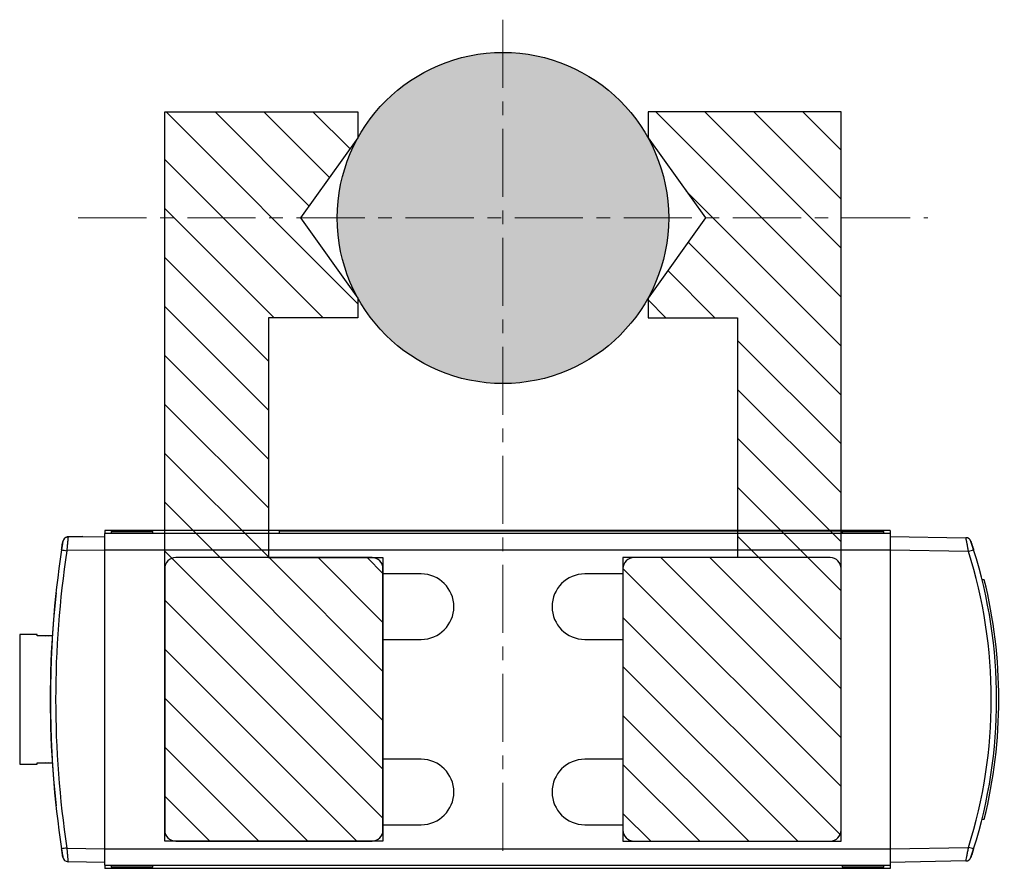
# Model space of a CAD drawing. Header units: inches. Extents: x 0 to 5655, y -2263 to 1330.
# Tile 41 of 231: x 2746 to 2836, y 524 to 602. Entities that reach past the tile are written whole.
import ezdxf

# ---------------------------------------------------------------- set-up
doc = ezdxf.new("R2010")
doc.units = ezdxf.units.IN
doc.header["$MEASUREMENT"] = 0
doc.linetypes.add('CENTER', pattern=[2, 1.25, -0.25, 0.25, -0.25])
doc.layers.add('AM_7', color=4, linetype='CENTER', lineweight=15)
doc.layers.add('AM_8', color=1, linetype='Continuous', lineweight=15)
pattern_1 = [(315, (2966.5264, 1971.131), (2.245064, 2.245064), [])]

# ---------------------------------------------------------------- blocks, each defined once
blk = doc.blocks.new('CHS2B-S20_上')
at = {"color": 7, "linetype": 'Continuous', "lineweight": 25}
for p, q in [((2707.15, 3009.15), (2851.15, 3009.15)), ((2707.15, 3008.55), (2707.15, 3009.15)), ((2851.15, 3008.55), (2851.15, 3009.15)), ((2693.29, 3007.8), (2707.15, 3008.05)), ((2851.15, 3008.55), (2707.15, 3008.55)), ((2707.15, 3005.55), (2707.15, 3008.55)), ((2708.35, 3008.95), (2708.35, 3008.55)), ((2708.35, 3008.95), (2715.95, 3008.95)), ((2715.95, 3008.55), (2715.95, 3008.95)), ((2842.35, 3008.95), (2842.35, 3008.55)), ((2842.35, 3008.95), (2849.95, 3008.95)), ((2849.95, 3008.55), (2849.95, 3008.95)), ((2851.15, 3008.55), (2851.15, 3005.55)), ((2851.15, 3008.05), (2857.87, 3007.93)), ((2707.15, 3005.55), (2692.8, 3005.3)), ((2707.15, 2950.75), (2707.15, 3005.55)), ((2851.15, 3005.55), (2707.15, 3005.55)), ((2851.15, 3005.55), (2851.15, 2950.75)), ((2858.11, 3005.42), (2851.15, 3005.55)), ((2858.84, 3006.88), (2858.81, 3007.06)), ((2754.15, 3004.15), (2718.15, 3004.15)), ((2838.15, 3004.15), (2802.15, 3004.15)), ((2716.15, 3002.15), (2716.15, 2954.15)), ((2756.15, 2954.15), (2756.15, 3002.15)), ((2800.15, 3002.15), (2800.15, 2954.15)), ((2840.15, 2954.15), (2840.15, 3002.15)), ((2689.9, 3000.08), (2689.9, 3000.08)), ((2690.32, 3000.11), (2689.91, 3000.1)), ((2763.15, 3001.15), (2756.15, 3001.15)), ((2800.15, 3001.15), (2793.15, 3001.15)), ((2689.51, 2996.52), (2689.51, 2996.52)), ((2860.12, 2997.49), (2860.12, 2997.49)), ((2863.55, 2989.82), (2860.77, 2989.82)), ((2866.75, 2990.05), (2863.55, 2990.05)), ((2863.55, 2990.05), (2863.55, 2989.82)), ((2866.75, 2966.25), (2866.75, 2990.05)), ((2756.15, 2989.15), (2763.15, 2989.15)), ((2793.15, 2989.15), (2800.15, 2989.15)), ((2687.25, 2979.07), (2687.25, 2979.07)), ((2688.05, 2966.02), (2688.05, 2966.02)), ((2763.15, 2967.15), (2756.15, 2967.15)), ((2800.15, 2967.15), (2793.15, 2967.15)), ((2860.77, 2966.47), (2863.55, 2966.47)), ((2863.55, 2966.47), (2863.55, 2966.25)), ((2863.55, 2966.25), (2866.75, 2966.25)), ((2690.32, 2956.19), (2689.91, 2956.19)), ((2756.15, 2955.15), (2763.15, 2955.15)), ((2793.15, 2955.15), (2800.15, 2955.15)), ((2718.15, 2952.15), (2754.15, 2952.15)), ((2802.15, 2952.15), (2838.15, 2952.15)), ((2691.97, 2950.36), (2691.97, 2950.36)), ((2692.8, 2951), (2707.15, 2950.75)), ((2707.15, 2950.75), (2851.15, 2950.75)), ((2707.15, 2947.75), (2707.15, 2950.75)), ((2851.15, 2950.75), (2858.11, 2950.87)), ((2851.15, 2950.75), (2851.15, 2947.75)), ((2707.15, 2948.25), (2693.29, 2948.49)), ((2707.15, 2947.75), (2851.15, 2947.75)), ((2707.15, 2947.15), (2707.15, 2947.75)), ((2708.35, 2947.75), (2708.35, 2947.35)), ((2715.95, 2947.35), (2715.95, 2947.75)), ((2819.15, 2947.25), (2819.15, 2947.75)), ((2842.35, 2947.75), (2842.35, 2947.35)), ((2849.95, 2947.35), (2849.95, 2947.75)), ((2857.87, 2948.36), (2851.15, 2948.25)), ((2851.15, 2947.15), (2851.15, 2947.75)), ((2855.15, 2948.29), (2857.84, 2948.33)), ((2855.15, 2948.32), (2855.15, 2948.29)), ((2707.15, 2947.15), (2851.15, 2947.15)), ((2708.55, 2947.35), (2708.35, 2947.35)), ((2715.95, 2947.35), (2708.55, 2947.35)), ((2709.15, 2947.25), (2709.15, 2947.35)), ((2819.15, 2947.25), (2709.15, 2947.25)), ((2710.28, 2947.25), (2710.28, 2947.23)), ((2721.68, 2947.23), (2710.28, 2947.23)), ((2721.68, 2947.25), (2721.68, 2947.23)), ((2722.03, 2947.25), (2722.03, 2947.22)), ((2722.08, 2947.23), (2722.08, 2947.25)), ((2722.08, 2947.23), (2722.98, 2947.23)), ((2722.98, 2947.23), (2722.98, 2947.25)), ((2723.03, 2947.23), (2723.03, 2947.25)), ((2723.04, 2947.23), (2723.04, 2947.25)), ((2723.08, 2947.23), (2723.08, 2947.25)), ((2723.7, 2947.23), (2723.7, 2947.25)), ((2724.28, 2947.23), (2724.28, 2947.25)), ((2724.3, 2947.23), (2724.3, 2947.25)), ((2724.44, 2947.23), (2724.44, 2947.25)), ((2724.59, 2947.23), (2724.59, 2947.25)), ((2724.64, 2947.23), (2724.64, 2947.25)), ((2725.38, 2947.23), (2725.38, 2947.25)), ((2725.73, 2947.23), (2725.73, 2947.25)), ((2725.76, 2947.25), (2725.76, 2947.22)), ((2725.81, 2947.23), (2725.81, 2947.25)), ((2725.81, 2947.23), (2726.71, 2947.23)), ((2726.71, 2947.23), (2726.71, 2947.25)), ((2726.76, 2947.23), (2726.76, 2947.25)), ((2726.77, 2947.23), (2726.77, 2947.25)), ((2726.81, 2947.23), (2726.81, 2947.25)), ((2727.43, 2947.23), (2727.43, 2947.25)), ((2727.98, 2947.23), (2727.98, 2947.25)), ((2728.03, 2947.23), (2728.03, 2947.25)), ((2728.03, 2947.23), (2728.98, 2947.23)), ((2728.98, 2947.23), (2728.98, 2947.25)), ((2729.06, 2947.23), (2729.06, 2947.25)), ((2729.96, 2947.23), (2729.96, 2947.25)), ((2730.22, 2947.23), (2730.22, 2947.25)), ((2730.48, 2947.23), (2730.48, 2947.25)), ((2730.94, 2947.23), (2730.94, 2947.25)), ((2731.01, 2947.23), (2731.01, 2947.25)), ((2731.01, 2947.23), (2732.2, 2947.23)), ((2731.15, 2947.23), (2731.15, 2947.22)), ((2732.2, 2947.23), (2732.2, 2947.25)), ((2732.34, 2947.23), (2732.34, 2947.25)), ((2732.35, 2947.23), (2732.35, 2947.25)), ((2732.6, 2947.23), (2732.6, 2947.25)), ((2732.67, 2947.23), (2732.67, 2947.25)), ((2732.67, 2947.23), (2733.26, 2947.23)), ((2733.26, 2947.23), (2733.26, 2947.25)), ((2733.5, 2947.23), (2733.5, 2947.25)), ((2733.74, 2947.23), (2733.74, 2947.25)), ((2733.74, 2947.23), (2734.34, 2947.23)), ((2734.34, 2947.23), (2734.34, 2947.25)), ((2734.41, 2947.23), (2734.41, 2947.25)), ((2734.47, 2947.25), (2734.47, 2947.22)), ((2734.7, 2947.23), (2734.7, 2947.25)), ((2734.98, 2947.23), (2734.98, 2947.25)), ((2734.98, 2947.23), (2735.14, 2947.23)), ((2735.14, 2947.23), (2735.14, 2947.25)), ((2735.14, 2947.23), (2736.03, 2947.23)), ((2736.03, 2947.23), (2736.03, 2947.25)), ((2736.03, 2947.23), (2736.18, 2947.23)), ((2736.18, 2947.23), (2736.18, 2947.25)), ((2736.44, 2947.23), (2736.44, 2947.25)), ((2736.65, 2947.22), (2736.65, 2947.25)), ((2736.79, 2947.23), (2736.79, 2947.25)), ((2736.82, 2947.23), (2736.82, 2947.25)), ((2738.08, 2947.23), (2738.08, 2947.25)), ((2738.08, 2947.23), (2738.65, 2947.23)), ((2738.65, 2947.23), (2738.65, 2947.25)), ((2738.79, 2947.23), (2738.79, 2947.25)), ((2739.13, 2947.23), (2739.13, 2947.25)), ((2739.36, 2947.25), (2739.36, 2947.22)), ((2739.36, 2947.23), (2739.36, 2947.25)), ((2739.41, 2947.23), (2739.41, 2947.25)), ((2739.41, 2947.23), (2740.08, 2947.23)), ((2740.08, 2947.23), (2740.08, 2947.25)), ((2740.14, 2947.23), (2740.14, 2947.25)), ((2740.43, 2947.25), (2740.43, 2947.22)), ((2740.43, 2947.23), (2740.43, 2947.25)), ((2740.48, 2947.23), (2740.48, 2947.25)), ((2740.48, 2947.23), (2740.67, 2947.23)), ((2740.74, 2947.23), (2740.74, 2947.25)), ((2741.48, 2947.23), (2741.48, 2947.25)), ((2741.56, 2947.23), (2741.56, 2947.23)), ((2741.83, 2947.23), (2741.83, 2947.25)), ((2741.88, 2947.23), (2741.88, 2947.25)), ((2742.13, 2947.23), (2742.13, 2947.25)), ((2742.87, 2947.23), (2742.87, 2947.25)), ((2743.23, 2947.23), (2743.23, 2947.25)), ((2743.28, 2947.23), (2743.28, 2947.25)), ((2743.46, 2947.23), (2743.46, 2947.25)), ((2743.53, 2947.23), (2743.53, 2947.25)), ((2744.27, 2947.23), (2744.27, 2947.25)), ((2744.62, 2947.23), (2744.62, 2947.25)), ((2744.67, 2947.23), (2744.67, 2947.25)), ((2744.74, 2947.23), (2744.83, 2947.23)), ((2744.83, 2947.23), (2744.83, 2947.25)), ((2744.89, 2947.23), (2744.89, 2947.25)), ((2744.92, 2947.23), (2744.92, 2947.25)), ((2745.66, 2947.23), (2745.66, 2947.25)), ((2746.01, 2947.23), (2746.01, 2947.25)), ((2746.06, 2947.23), (2746.06, 2947.25)), ((2746.25, 2947.23), (2746.25, 2947.25)), ((2746.3, 2947.23), (2746.3, 2947.25)), ((2746.3, 2947.23), (2746.86, 2947.23)), ((2746.86, 2947.23), (2746.86, 2947.25)), ((2746.91, 2947.23), (2746.91, 2947.25)), ((2747.12, 2947.23), (2747.12, 2947.25)), ((2747.71, 2947.23), (2747.71, 2947.25)), ((2748.28, 2947.23), (2748.28, 2947.25)), ((2748.42, 2947.25), (2748.42, 2947.22)), ((2748.42, 2947.23), (2748.42, 2947.25)), ((2748.47, 2947.23), (2748.47, 2947.25)), ((2748.51, 2947.23), (2748.51, 2947.25)), ((2749.11, 2947.23), (2749.11, 2947.25)), ((2749.68, 2947.23), (2749.68, 2947.25)), ((2749.9, 2947.23), (2749.9, 2947.25)), ((2750.5, 2947.23), (2750.5, 2947.25)), ((2751.07, 2947.23), (2751.07, 2947.25)), ((2751.08, 2947.23), (2751.08, 2947.25)), ((2751.81, 2947.23), (2751.81, 2947.25)), ((2751.93, 2947.23), (2751.93, 2947.25)), ((2752.68, 2947.23), (2752.68, 2947.25)), ((2753.03, 2947.23), (2753.03, 2947.25)), ((2753.06, 2947.23), (2753.25, 2947.23)), ((2753.08, 2947.23), (2753.08, 2947.25)), ((2753.33, 2947.23), (2753.33, 2947.25)), ((2754.07, 2947.23), (2754.07, 2947.25)), ((2754.42, 2947.23), (2754.42, 2947.25)), ((2754.47, 2947.23), (2754.47, 2947.25)), ((2754.72, 2947.23), (2754.72, 2947.25)), ((2755.46, 2947.23), (2755.46, 2947.25)), ((2755.81, 2947.23), (2755.81, 2947.25)), ((2755.86, 2947.23), (2755.86, 2947.25)), ((2756.02, 2947.23), (2756.02, 2947.25)), ((2756.07, 2947.23), (2756.07, 2947.25)), ((2756.12, 2947.23), (2756.12, 2947.25)), ((2756.86, 2947.23), (2756.86, 2947.25)), ((2757.21, 2947.23), (2757.21, 2947.25)), ((2757.26, 2947.23), (2757.26, 2947.25)), ((2757.33, 2947.23), (2757.44, 2947.23)), ((2757.45, 2947.23), (2757.45, 2947.25)), ((2757.49, 2947.23), (2757.49, 2947.25)), ((2757.49, 2947.23), (2758.05, 2947.23)), ((2757.7, 2947.23), (2757.7, 2947.22)), ((2758.05, 2947.23), (2758.05, 2947.25)), ((2758.1, 2947.23), (2758.1, 2947.25)), ((2758.11, 2947.23), (2758.42, 2947.23)), ((2758.31, 2947.23), (2758.31, 2947.25)), ((2758.91, 2947.23), (2758.91, 2947.25)), ((2759.48, 2947.23), (2759.48, 2947.25)), ((2759.7, 2947.23), (2759.7, 2947.25)), ((2760.3, 2947.23), (2760.3, 2947.25)), ((2760.87, 2947.23), (2760.87, 2947.25)), ((2760.95, 2947.23), (2761.02, 2947.23)), ((2761.1, 2947.23), (2761.1, 2947.25)), ((2761.7, 2947.23), (2761.7, 2947.25)), ((2762.27, 2947.23), (2762.27, 2947.25)), ((2762.52, 2947.23), (2762.52, 2947.25)), ((2763.26, 2947.23), (2763.26, 2947.25)), ((2763.55, 2947.23), (2763.84, 2947.23)), ((2763.61, 2947.23), (2763.61, 2947.25)), ((2763.66, 2947.23), (2763.66, 2947.25)), ((2763.91, 2947.23), (2763.91, 2947.25)), ((2764.65, 2947.23), (2764.65, 2947.25)), ((2765, 2947.23), (2765, 2947.25)), ((2765.05, 2947.23), (2765.05, 2947.25)), ((2765.23, 2947.23), (2765.23, 2947.25)), ((2765.31, 2947.23), (2765.31, 2947.25)), ((2766.05, 2947.23), (2766.05, 2947.25)), ((2766.28, 2947.23), (2766.63, 2947.23)), ((2766.4, 2947.23), (2766.4, 2947.25)), ((2766.45, 2947.23), (2766.45, 2947.25)), ((2766.7, 2947.23), (2766.7, 2947.25)), ((2767.44, 2947.23), (2767.44, 2947.25)), ((2767.79, 2947.23), (2767.79, 2947.25)), ((2767.84, 2947.23), (2767.84, 2947.25)), ((2768.03, 2947.23), (2768.03, 2947.25)), ((2768.08, 2947.23), (2768.08, 2947.25)), ((2768.08, 2947.23), (2768.64, 2947.23)), ((2768.64, 2947.23), (2768.64, 2947.25)), ((2768.69, 2947.23), (2768.69, 2947.25)), ((2768.89, 2947.23), (2768.89, 2947.25)), ((2769.49, 2947.23), (2769.49, 2947.25)), ((2770.06, 2947.23), (2770.06, 2947.25)), ((2770.14, 2947.23), (2770.21, 2947.23)), ((2770.29, 2947.23), (2770.29, 2947.25)), ((2770.89, 2947.23), (2770.89, 2947.25)), ((2771.46, 2947.23), (2771.46, 2947.25)), ((2771.68, 2947.23), (2771.68, 2947.25)), ((2772.28, 2947.23), (2772.28, 2947.25)), ((2772.85, 2947.23), (2772.85, 2947.25)), ((2774.51, 2947.23), (2774.51, 2947.25)), ((2774.61, 2947.23), (2774.61, 2947.25)), ((2774.84, 2947.23), (2774.84, 2947.25)), ((2775.05, 2947.23), (2775.05, 2947.25)), ((2775.13, 2947.23), (2775.13, 2947.25)), ((2776.97, 2947.23), (2776.97, 2947.25)), ((2777.05, 2947.23), (2777.05, 2947.25)), ((2777.05, 2947.23), (2777.09, 2947.23)), ((2777.16, 2947.23), (2777.16, 2947.25)), ((2777.45, 2947.23), (2777.45, 2947.25)), ((2777.74, 2947.23), (2777.74, 2947.25)), ((2777.82, 2947.23), (2778.27, 2947.23)), ((2778.04, 2947.23), (2778.04, 2947.25)), ((2779.33, 2947.23), (2779.33, 2947.25)), ((2780.56, 2947.23), (2780.56, 2947.25)), ((2780.81, 2947.23), (2780.81, 2947.25)), ((2781.01, 2947.23), (2781.01, 2947.25)), ((2781.01, 2947.23), (2781.24, 2947.23)), ((2781.24, 2947.23), (2781.24, 2947.25)), ((2781.64, 2947.23), (2781.64, 2947.25)), ((2781.64, 2947.23), (2782.31, 2947.23)), ((2782.31, 2947.23), (2782.31, 2947.25)), ((2782.52, 2947.23), (2782.52, 2947.25)), ((2782.52, 2947.23), (2782.52, 2947.22)), ((2782.77, 2947.23), (2782.77, 2947.25)), ((2783.01, 2947.23), (2783.01, 2947.25)), ((2783.14, 2947.23), (2783.14, 2947.25)), ((2783.34, 2947.23), (2783.34, 2947.25)), ((2783.65, 2947.23), (2783.65, 2947.25)), ((2783.96, 2947.23), (2783.96, 2947.25)), ((2784.12, 2947.23), (2784.12, 2947.25)), ((2784.42, 2947.23), (2784.42, 2947.25)), ((2784.7, 2947.23), (2784.7, 2947.25)), ((2784.7, 2947.23), (2784.94, 2947.23)), ((2784.94, 2947.23), (2784.94, 2947.25)), ((2785.39, 2947.23), (2785.39, 2947.25)), ((2785.39, 2947.23), (2785.56, 2947.23)), ((2785.56, 2947.23), (2785.56, 2947.25)), ((2785.83, 2947.23), (2785.83, 2947.25)), ((2786.1, 2947.23), (2786.1, 2947.25)), ((2786.14, 2947.23), (2786.14, 2947.25)), ((2786.35, 2947.23), (2786.35, 2947.25)), ((2786.43, 2947.23), (2786.43, 2947.25)), ((2786.43, 2947.23), (2787.77, 2947.23)), ((2787.77, 2947.23), (2787.77, 2947.25)), ((2787.93, 2947.23), (2787.93, 2947.25)), ((2788.13, 2947.23), (2788.13, 2947.25)), ((2789.12, 2947.23), (2789.12, 2947.25)), ((2789.88, 2947.23), (2789.88, 2947.25)), ((2791.97, 2947.25), (2791.97, 2947.23)), ((2791.99, 2947.23), (2791.97, 2947.23)), ((2791.99, 2947.25), (2791.99, 2947.23)), ((2792.16, 2947.23), (2791.99, 2947.23)), ((2792.16, 2947.25), (2792.16, 2947.23)), ((2792.51, 2947.23), (2792.16, 2947.23)), ((2792.51, 2947.25), (2792.51, 2947.23)), ((2792.66, 2947.23), (2792.51, 2947.23)), ((2792.66, 2947.25), (2792.66, 2947.23)), ((2792.74, 2947.23), (2792.66, 2947.23)), ((2792.74, 2947.25), (2792.74, 2947.23)), ((2792.92, 2947.23), (2792.74, 2947.23)), ((2792.92, 2947.25), (2792.92, 2947.23)), ((2793.59, 2947.23), (2792.92, 2947.23)), ((2793.59, 2947.25), (2793.59, 2947.23)), ((2794.89, 2947.23), (2793.59, 2947.23)), ((2794.89, 2947.25), (2794.89, 2947.23)), ((2797.22, 2947.23), (2794.89, 2947.23)), ((2797.23, 2947.23), (2797.23, 2947.25)), ((2797.33, 2947.23), (2797.33, 2947.25)), ((2797.33, 2947.23), (2797.4, 2947.23)), ((2797.4, 2947.23), (2797.4, 2947.25)), ((2797.61, 2947.23), (2797.61, 2947.25)), ((2797.61, 2947.23), (2798.07, 2947.23)), ((2798.07, 2947.23), (2798.07, 2947.25)), ((2798.21, 2947.23), (2798.21, 2947.25)), ((2798.21, 2947.23), (2798.21, 2947.22)), ((2798.33, 2947.23), (2798.33, 2947.25)), ((2798.45, 2947.23), (2798.45, 2947.25)), ((2798.68, 2947.23), (2798.48, 2947.23)), ((2798.69, 2947.25), (2798.69, 2947.22)), ((2798.8, 2947.23), (2798.8, 2947.25)), ((2798.92, 2947.23), (2798.92, 2947.25)), ((2798.92, 2947.23), (2799.06, 2947.23)), ((2799.06, 2947.23), (2799.06, 2947.25)), ((2799.06, 2947.23), (2799.73, 2947.23)), ((2799.73, 2947.23), (2799.73, 2947.25)), ((2799.73, 2947.23), (2799.86, 2947.23)), ((2799.86, 2947.23), (2799.86, 2947.25)), ((2799.98, 2947.23), (2799.98, 2947.25)), ((2800.19, 2947.23), (2800.05, 2947.23)), ((2800.08, 2947.22), (2800.08, 2947.25)), ((2800.2, 2947.25), (2800.2, 2947.22)), ((2800.2, 2947.23), (2800.2, 2947.25)), ((2800.2, 2947.23), (2800.63, 2947.23)), ((2800.63, 2947.23), (2800.63, 2947.25)), ((2800.78, 2947.23), (2800.78, 2947.25)), ((2800.92, 2947.23), (2800.92, 2947.25)), ((2800.92, 2947.23), (2801.26, 2947.23)), ((2801.26, 2947.23), (2801.26, 2947.25)), ((2801.26, 2947.23), (2801.26, 2947.25)), ((2801.26, 2947.23), (2801.57, 2947.23)), ((2801.26, 2947.23), (2801.26, 2947.23)), ((2801.57, 2947.23), (2801.57, 2947.25)), ((2801.72, 2947.23), (2801.72, 2947.25)), ((2801.87, 2947.23), (2801.87, 2947.25)), ((2801.87, 2947.23), (2802.29, 2947.23)), ((2802.29, 2947.23), (2802.29, 2947.25)), ((2802.3, 2947.22), (2802.3, 2947.25)), ((2802.56, 2947.23), (2802.31, 2947.23)), ((2802.57, 2947.23), (2802.57, 2947.25)), ((2802.69, 2947.23), (2802.69, 2947.25)), ((2802.8, 2947.23), (2802.8, 2947.25)), ((2803.04, 2947.23), (2802.81, 2947.23)), ((2803.05, 2947.25), (2803.05, 2947.22)), ((2803.15, 2947.23), (2803.15, 2947.25)), ((2803.27, 2947.23), (2803.27, 2947.25)), ((2803.27, 2947.23), (2803.41, 2947.23)), ((2803.41, 2947.23), (2803.41, 2947.25)), ((2803.41, 2947.23), (2804.08, 2947.23)), ((2804.08, 2947.23), (2804.08, 2947.25)), ((2804.08, 2947.23), (2804.21, 2947.23)), ((2804.21, 2947.23), (2804.21, 2947.25)), ((2804.33, 2947.23), (2804.33, 2947.25)), ((2804.43, 2947.22), (2804.43, 2947.25)), ((2804.47, 2947.23), (2804.44, 2947.23)), ((2804.47, 2947.23), (2804.47, 2947.25)), ((2804.52, 2947.23), (2804.52, 2947.25)), ((2804.52, 2947.23), (2804.97, 2947.23)), ((2804.97, 2947.23), (2804.97, 2947.25)), ((2805.09, 2947.23), (2805.09, 2947.25)), ((2805.2, 2947.23), (2805.2, 2947.25)), ((2805.2, 2947.23), (2805.65, 2947.23)), ((2805.65, 2947.23), (2805.65, 2947.25)), ((2805.7, 2947.23), (2805.7, 2947.25)), ((2806.34, 2947.23), (2805.74, 2947.23)), ((2806.34, 2947.25), (2806.34, 2947.23)), ((2806.49, 2947.23), (2806.34, 2947.23)), ((2806.5, 2947.23), (2806.5, 2947.25)), ((2806.6, 2947.23), (2806.6, 2947.25)), ((2806.6, 2947.23), (2806.67, 2947.23)), ((2806.67, 2947.23), (2806.67, 2947.25)), ((2806.88, 2947.23), (2806.88, 2947.25)), ((2806.88, 2947.23), (2807.34, 2947.23)), ((2807.34, 2947.23), (2807.34, 2947.25)), ((2807.48, 2947.23), (2807.48, 2947.22)), ((2807.48, 2947.23), (2807.48, 2947.25)), ((2807.6, 2947.23), (2807.6, 2947.25)), ((2807.72, 2947.23), (2807.72, 2947.25)), ((2808.11, 2947.23), (2807.73, 2947.23)), ((2808.12, 2947.23), (2808.12, 2947.25)), ((2808.24, 2947.23), (2808.24, 2947.25)), ((2808.36, 2947.23), (2808.36, 2947.25)), ((2809.27, 2947.23), (2808.36, 2947.23)), ((2809.27, 2947.23), (2809.27, 2947.25)), ((2809.32, 2947.23), (2809.32, 2947.25)), ((2809.32, 2947.23), (2810.09, 2947.23)), ((2810.09, 2947.23), (2810.09, 2947.25)), ((2810.17, 2947.23), (2810.17, 2947.25)), ((2810.43, 2947.23), (2810.2, 2947.23)), ((2810.43, 2947.23), (2810.43, 2947.25)), ((2810.5, 2947.23), (2810.5, 2947.25)), ((2811.3, 2947.23), (2811.3, 2947.25)), ((2811.3, 2947.23), (2811.64, 2947.23)), ((2811.64, 2947.23), (2811.64, 2947.25)), ((2811.95, 2947.23), (2811.69, 2947.23)), ((2811.72, 2947.23), (2811.72, 2947.25)), ((2811.96, 2947.25), (2811.96, 2947.22)), ((2812.07, 2947.23), (2812.07, 2947.25)), ((2812.19, 2947.23), (2812.19, 2947.25)), ((2812.19, 2947.23), (2812.33, 2947.23)), ((2812.19, 2947.23), (2812.19, 2947.23)), ((2812.33, 2947.23), (2812.33, 2947.25)), ((2812.33, 2947.23), (2813, 2947.23)), ((2813, 2947.23), (2813, 2947.25)), ((2813, 2947.23), (2813.13, 2947.23)), ((2813.13, 2947.23), (2813.13, 2947.25)), ((2813.25, 2947.23), (2813.25, 2947.25)), ((2813.35, 2947.22), (2813.35, 2947.25)), ((2813.49, 2947.23), (2813.36, 2947.23)), ((2813.49, 2947.25), (2813.49, 2947.23)), ((2813.59, 2947.23), (2813.49, 2947.23)), ((2813.6, 2947.23), (2813.6, 2947.25)), ((2813.72, 2947.23), (2813.72, 2947.25)), ((2813.84, 2947.23), (2813.84, 2947.25)), ((2813.84, 2947.23), (2813.84, 2947.25)), ((2813.84, 2947.23), (2814.38, 2947.23)), ((2814.38, 2947.23), (2814.38, 2947.25)), ((2814.48, 2947.23), (2814.48, 2947.25)), ((2814.59, 2947.23), (2814.59, 2947.25)), ((2814.59, 2947.23), (2815.11, 2947.23)), ((2815.11, 2947.23), (2815.11, 2947.25)), ((2815.11, 2947.23), (2815.11, 2947.25)), ((2815.23, 2947.23), (2815.23, 2947.25)), ((2815.26, 2947.23), (2815.24, 2947.23)), ((2815.34, 2947.23), (2815.34, 2947.25)), ((2842.64, 2947.35), (2842.35, 2947.35)), ((2849.95, 2947.35), (2842.64, 2947.35))]:
    blk.add_line(p, q, dxfattribs=at)
at = {"color": 7, "linetype": 'Continuous', "lineweight": 25, "flags": 128}
for points in [[(2861.48, 2989.82), (2861.61, 2989.84), (2862.01, 2989.82)], [(2862.01, 2966.47), (2861.61, 2966.45), (2861.48, 2966.47)]]:
    blk.add_lwpolyline(points, dxfattribs=at)
at = {"color": 7, "linetype": 'Continuous', "lineweight": 25}
for centre, radius, start, end in [((2693.3, 3006.8), 1, 91, 161.5386), ((2857.86, 3006.93), 1, 9.0994, 89), ((2779.15, 2978.15), 91.5, 162.5425, 197.4575), ((2779.15, 2978.15), 91.5, 161.5386, 162.5425), ((2706.57, 3049.9), 46.68, 251.6339, 252.8409), ((2844.36, 3097.75), 93.35, 278.4711, 279.0743), ((2678.16, 2978.15), 182, 351.3798, 8.6202), ((2678.15, 2978.15), 183, 8.6202, 9.0994), ((2678.15, 2978.15), 183, 351.3798, 8.6202), ((2779.13, 2978.15), 90.5, 162.5425, 197.4575), ((2718.15, 3002.15), 2, 90, 180), ((2754.15, 3002.15), 2, 0, 90), ((2802.15, 3002.15), 2, 90, 180), ((2838.15, 3002.15), 2, 0, 90), ((2779.15, 2978.15), 91.9, 166.1797, 193.8203), ((2763.15, 2995.15), 6, 270, 90), ((2793.15, 2995.15), 6, 90, 270), ((2678.11, 2978.15), 183, 353.8788, 6.1212), ((2763.15, 2961.15), 6, 270, 90), ((2793.15, 2961.15), 6, 90, 270), ((2718.15, 2954.15), 2, 180, 270), ((2754.15, 2954.15), 2, 270, 0), ((2802.15, 2954.15), 2, 180, 270), ((2838.15, 2954.15), 2, 270, 0), ((2706.57, 2906.39), 46.68, 107.1591, 108.3661), ((2779.15, 2978.15), 91.5, 197.4575, 198.4614), ((2844.36, 2858.54), 93.35, 80.9257, 81.5289), ((2678.15, 2978.15), 183, 350.9006, 351.3798), ((2693.3, 2949.49), 1, 198.4614, 269), ((2857.82, 2949.33), 1, 271, 312.469), ((2857.86, 2949.36), 1, 271, 350.9006)]:
    blk.add_arc(centre, radius, start, end, dxfattribs=at)
for points, knots in [([(2693.29, 3007.8), (2693.28, 3007.78), (2693.27, 3007.73), (2693.19, 3007.34), (2693.07, 3006.75), (2692.93, 3006.04), (2692.84, 3005.53), (2692.8, 3005.3)], [0, 0, 0, 0, 0.202858, 0.404289, 0.60797, 0.820186, 1, 1, 1, 1]), ([(2858.11, 3005.42), (2858.09, 3005.62), (2858.05, 3006.1), (2857.99, 3006.81), (2857.93, 3007.43), (2857.89, 3007.85), (2857.88, 3007.9), (2857.87, 3007.93)], [0, 0, 0, 0, 0.152252, 0.366089, 0.577626, 0.788638, 1, 1, 1, 1]), ([(2691.86, 3005.6), (2691.91, 3005.74), (2692, 3006.05), (2692.14, 3006.48), (2692.26, 3006.83), (2692.34, 3007.07), (2692.35, 3007.11), (2692.36, 3007.12)], [0, 0, 0, 0, 0.183614, 0.398831, 0.602682, 0.801493, 1, 1, 1, 1]), ([(2858.84, 3007.09), (2858.85, 3007.07), (2858.85, 3007.04), (2858.89, 3006.78), (2858.95, 3006.41), (2859.02, 3005.98), (2859.06, 3005.69), (2859.08, 3005.57)], [0, 0, 0, 0, 0.209943, 0.42009, 0.631732, 0.84664, 1, 1, 1, 1]), ([(2692.36, 2949.17), (2692.35, 2949.18), (2692.35, 2949.19), (2692.3, 2949.34), (2692.19, 2949.69), (2692.03, 2950.16), (2691.92, 2950.52), (2691.86, 2950.7)], [0, 0, 0, 0, 0.104908, 0.315132, 0.538429, 0.76906, 1, 1, 1, 1]), ([(2692.8, 2951), (2692.81, 2950.92), (2692.84, 2950.78), (2692.88, 2950.56), (2692.92, 2950.34), (2692.96, 2950.13), (2693, 2949.93), (2693.04, 2949.73), (2693.07, 2949.54), (2693.11, 2949.36), (2693.14, 2949.2), (2693.17, 2949.06), (2693.19, 2948.92), (2693.23, 2948.77), (2693.25, 2948.65), (2693.27, 2948.57), (2693.28, 2948.52), (2693.28, 2948.49), (2693.29, 2948.49), (2693.29, 2948.49)], [0, 0, 0, 0, 0.055538, 0.111479, 0.168699, 0.226362, 0.282321, 0.3387, 0.396424, 0.454618, 0.509632, 0.565062, 0.621825, 0.679056, 0.784819, 0.838536, 0.893073, 0.946336, 1, 1, 1, 1]), ([(2857.87, 2948.36), (2857.88, 2948.37), (2857.88, 2948.37), (2857.88, 2948.42), (2857.89, 2948.51), (2857.91, 2948.62), (2857.92, 2948.72), (2857.93, 2948.84), (2857.94, 2948.97), (2857.95, 2949.12), (2857.97, 2949.28), (2857.99, 2949.45), (2858, 2949.63), (2858.02, 2949.83), (2858.04, 2950.03), (2858.05, 2950.23), (2858.07, 2950.44), (2858.09, 2950.65), (2858.1, 2950.79), (2858.11, 2950.87)], [0, 0, 0, 0, 0.066019, 0.132773, 0.238747, 0.292546, 0.347136, 0.400429, 0.454102, 0.508975, 0.564261, 0.617805, 0.671731, 0.726859, 0.782402, 0.835826, 0.889625, 0.944608, 1, 1, 1, 1]), ([(2859.08, 2950.72), (2859.05, 2950.55), (2859, 2950.2), (2858.93, 2949.75), (2858.88, 2949.4), (2858.85, 2949.23), (2858.85, 2949.21), (2858.84, 2949.2)], [0, 0, 0, 0, 0.219017, 0.437847, 0.654593, 0.867791, 1, 1, 1, 1]), ([(2722.03, 2947.23), (2722.03, 2947.23), (2722.03, 2947.23), (2722.04, 2947.23), (2722.06, 2947.23), (2722.07, 2947.23), (2722.07, 2947.23), (2722.08, 2947.23)], [0, 0, 0, 0, 0.500095, 0.750155, 0.874801, 0.937577, 1, 1, 1, 1]), ([(2722.98, 2947.23), (2722.99, 2947.23), (2723, 2947.23), (2723.02, 2947.23), (2723.03, 2947.23), (2723.03, 2947.23), (2723.03, 2947.23)], [0, 0, 0, 0, 0.122391, 0.247489, 0.498125, 1, 1, 1, 1]), ([(2725.76, 2947.23), (2725.76, 2947.23), (2725.76, 2947.23), (2725.77, 2947.23), (2725.78, 2947.23), (2725.8, 2947.23), (2725.8, 2947.23), (2725.81, 2947.23)], [0, 0, 0, 0, 0.500095, 0.750155, 0.874801, 0.937577, 1, 1, 1, 1]), ([(2726.71, 2947.23), (2726.72, 2947.23), (2726.73, 2947.23), (2726.75, 2947.23), (2726.76, 2947.23), (2726.76, 2947.23), (2726.76, 2947.23)], [0, 0, 0, 0, 0.122391, 0.247489, 0.498125, 1, 1, 1, 1]), ([(2727.98, 2947.23), (2727.98, 2947.23), (2727.98, 2947.23), (2727.99, 2947.23), (2728, 2947.23), (2728.01, 2947.23), (2728.02, 2947.23), (2728.03, 2947.23)], [0, 0, 0, 0, 0.5001453, 0.7501968, 0.8747998, 0.9374226, 1, 1, 1, 1]), ([(2728.98, 2947.23), (2728.99, 2947.23), (2729.01, 2947.23), (2729.04, 2947.23), (2729.06, 2947.23), (2729.06, 2947.23), (2729.06, 2947.23)], [0, 0, 0, 0, 0.125195, 0.249894, 0.498726, 1, 1, 1, 1]), ([(2730.94, 2947.23), (2730.94, 2947.23), (2730.94, 2947.23), (2730.96, 2947.23), (2730.98, 2947.23), (2731, 2947.23), (2731.01, 2947.23), (2731.01, 2947.23)], [0, 0, 0, 0, 0.500423, 0.750145, 0.874828, 0.937416, 1, 1, 1, 1]), ([(2732.2, 2947.23), (2732.22, 2947.23), (2732.25, 2947.23), (2732.29, 2947.23), (2732.34, 2947.23), (2732.34, 2947.23), (2732.34, 2947.23)], [0, 0, 0, 0, 0.186691, 0.373676, 0.560686, 1, 1, 1, 1]), ([(2732.6, 2947.23), (2732.6, 2947.23), (2732.6, 2947.23), (2732.61, 2947.23), (2732.63, 2947.23), (2732.65, 2947.23), (2732.66, 2947.23), (2732.67, 2947.23)], [0, 0, 0, 0, 0.500347, 0.750185, 0.874831, 0.937532, 1, 1, 1, 1]), ([(2733.26, 2947.23), (2733.26, 2947.23), (2733.27, 2947.23), (2733.3, 2947.23), (2733.38, 2947.23), (2733.46, 2947.23), (2733.5, 2947.23)], [0, 0, 0, 0, 0.124474, 0.249374, 0.498916, 1, 1, 1, 1]), ([(2733.5, 2947.23), (2733.55, 2947.23), (2733.62, 2947.23), (2733.7, 2947.23), (2733.74, 2947.23), (2733.74, 2947.23), (2733.74, 2947.23)], [0, 0, 0, 0, 0.50104, 0.750496, 0.875162, 1, 1, 1, 1]), ([(2734.34, 2947.23), (2734.34, 2947.23), (2734.35, 2947.23), (2734.37, 2947.23), (2734.39, 2947.23), (2734.41, 2947.23), (2734.41, 2947.23), (2734.41, 2947.23)], [0, 0, 0, 0, 0.062594, 0.125166, 0.250121, 0.499853, 1, 1, 1, 1]), ([(2734.47, 2947.23), (2734.47, 2947.23), (2734.47, 2947.23), (2734.48, 2947.23), (2734.52, 2947.23), (2734.56, 2947.23), (2734.62, 2947.23), (2734.67, 2947.23), (2734.7, 2947.23)], [0, 0, 0, 0, 0.020762, 0.214021, 0.3376, 0.460843, 0.654363, 1, 1, 1, 1]), ([(2734.7, 2947.23), (2734.75, 2947.23), (2734.83, 2947.23), (2734.93, 2947.23), (2734.97, 2947.23), (2734.98, 2947.23), (2734.98, 2947.23)], [0, 0, 0, 0, 0.501308, 0.750694, 0.874682, 1, 1, 1, 1]), ([(2736.18, 2947.23), (2736.18, 2947.23), (2736.19, 2947.23), (2736.24, 2947.23), (2736.32, 2947.23), (2736.38, 2947.23), (2736.44, 2947.23)], [0, 0, 0, 0, 0.248775, 0.373554, 0.498922, 1, 1, 1, 1]), ([(2738.65, 2947.23), (2738.66, 2947.23), (2738.7, 2947.23), (2738.74, 2947.23), (2738.78, 2947.23), (2738.79, 2947.23), (2738.79, 2947.23)], [0, 0, 0, 0, 0.186691, 0.373676, 0.560686, 1, 1, 1, 1]), ([(2739.36, 2947.23), (2739.36, 2947.23), (2739.36, 2947.23), (2739.37, 2947.23), (2739.39, 2947.23), (2739.41, 2947.23), (2739.41, 2947.23)], [0, 0, 0, 0, 0.499685, 0.750545, 0.874226, 1, 1, 1, 1]), ([(2740.08, 2947.23), (2740.09, 2947.23), (2740.1, 2947.23), (2740.13, 2947.23), (2740.14, 2947.23), (2740.14, 2947.23), (2740.14, 2947.23)], [0, 0, 0, 0, 0.126259, 0.248851, 0.500388, 1, 1, 1, 1]), ([(2740.43, 2947.23), (2740.43, 2947.23), (2740.43, 2947.23), (2740.44, 2947.23), (2740.46, 2947.23), (2740.48, 2947.23), (2740.48, 2947.23)], [0, 0, 0, 0, 0.501187, 0.751254, 0.876415, 1, 1, 1, 1]), ([(2743.26, 2947.23), (2743.3, 2947.23), (2743.37, 2947.23), (2743.44, 2947.23), (2743.46, 2947.23)], [0, 0, 0, 0, 0.5599957, 1, 1, 1, 1]), ([(2744.83, 2947.23), (2744.84, 2947.23), (2744.85, 2947.23), (2744.87, 2947.23), (2744.89, 2947.23), (2744.89, 2947.23), (2744.89, 2947.23)], [0, 0, 0, 0, 0.126259, 0.248851, 0.500388, 1, 1, 1, 1]), ([(2746.25, 2947.23), (2746.25, 2947.23), (2746.25, 2947.23), (2746.26, 2947.23), (2746.28, 2947.23), (2746.29, 2947.23), (2746.3, 2947.23)], [0, 0, 0, 0, 0.499776, 0.750545, 0.875145, 1, 1, 1, 1]), ([(2746.86, 2947.23), (2746.87, 2947.23), (2746.88, 2947.23), (2746.9, 2947.23), (2746.91, 2947.23), (2746.91, 2947.23), (2746.91, 2947.23)], [0, 0, 0, 0, 0.125196, 0.249191, 0.500458, 1, 1, 1, 1]), ([(2748.42, 2947.23), (2748.42, 2947.23), (2748.42, 2947.23), (2748.43, 2947.23), (2748.45, 2947.23), (2748.47, 2947.23), (2748.47, 2947.23)], [0, 0, 0, 0, 0.499685, 0.750545, 0.874226, 1, 1, 1, 1]), ([(2756.02, 2947.23), (2756.02, 2947.23), (2756.02, 2947.23), (2756.03, 2947.23), (2756.05, 2947.23), (2756.06, 2947.23), (2756.07, 2947.23)], [0, 0, 0, 0, 0.501453, 0.75131, 0.876557, 1, 1, 1, 1]), ([(2757.45, 2947.23), (2757.45, 2947.23), (2757.45, 2947.23), (2757.46, 2947.23), (2757.47, 2947.23), (2757.49, 2947.23), (2757.49, 2947.23)], [0, 0, 0, 0, 0.499776, 0.750545, 0.875145, 1, 1, 1, 1]), ([(2758.05, 2947.23), (2758.06, 2947.23), (2758.08, 2947.23), (2758.09, 2947.23), (2758.1, 2947.23), (2758.1, 2947.23), (2758.1, 2947.23)], [0, 0, 0, 0, 0.125196, 0.249191, 0.500458, 1, 1, 1, 1]), ([(2768.03, 2947.23), (2768.03, 2947.23), (2768.03, 2947.23), (2768.04, 2947.23), (2768.06, 2947.23), (2768.07, 2947.23), (2768.08, 2947.23)], [0, 0, 0, 0, 0.499776, 0.750545, 0.875145, 1, 1, 1, 1]), ([(2768.64, 2947.23), (2768.65, 2947.23), (2768.66, 2947.23), (2768.68, 2947.23), (2768.68, 2947.23), (2768.69, 2947.23), (2768.69, 2947.23)], [0, 0, 0, 0, 0.125196, 0.249191, 0.500458, 1, 1, 1, 1]), ([(2774.51, 2947.23), (2774.52, 2947.23), (2774.53, 2947.23), (2774.58, 2947.23), (2774.61, 2947.23)], [0, 0, 0, 0, 0.558484, 1, 1, 1, 1]), ([(2774.61, 2947.23), (2774.65, 2947.23), (2774.72, 2947.23), (2774.8, 2947.23), (2774.84, 2947.23)], [0, 0, 0, 0, 0.558201, 1, 1, 1, 1]), ([(2774.84, 2947.23), (2774.89, 2947.23), (2774.97, 2947.23), (2775.03, 2947.23), (2775.05, 2947.23)], [0, 0, 0, 0, 0.559499, 1, 1, 1, 1]), ([(2775.05, 2947.23), (2775.08, 2947.23), (2775.12, 2947.23), (2775.13, 2947.23), (2775.13, 2947.23)], [0, 0, 0, 0, 0.559179, 1, 1, 1, 1]), ([(2776.97, 2947.23), (2776.97, 2947.23), (2776.97, 2947.23), (2776.99, 2947.23), (2777.01, 2947.23), (2777.03, 2947.23), (2777.05, 2947.23), (2777.05, 2947.23)], [0, 0, 0, 0, 0.500262, 0.750118, 0.87481, 0.937265, 1, 1, 1, 1]), ([(2782.31, 2947.23), (2782.35, 2947.23), (2782.42, 2947.23), (2782.47, 2947.23), (2782.49, 2947.23)], [0, 0, 0, 0, 0.70217, 1, 1, 1, 1]), ([(2782.52, 2947.23), (2782.52, 2947.23), (2782.52, 2947.23), (2782.56, 2947.23), (2782.65, 2947.23), (2782.72, 2947.23), (2782.77, 2947.23)], [0, 0, 0, 0, 0.124589, 0.249296, 0.498854, 1, 1, 1, 1]), ([(2782.77, 2947.23), (2782.82, 2947.23), (2782.89, 2947.23), (2782.97, 2947.23), (2783.01, 2947.23), (2783.01, 2947.23), (2783.01, 2947.23)], [0, 0, 0, 0, 0.501119, 0.7503883, 0.8748695, 1, 1, 1, 1]), ([(2784.12, 2947.23), (2784.12, 2947.23), (2784.12, 2947.23), (2784.14, 2947.23), (2784.18, 2947.23), (2784.28, 2947.23), (2784.36, 2947.23), (2784.42, 2947.23)], [0, 0, 0, 0, 0.1244906, 0.1870153, 0.249635, 0.4995368, 1, 1, 1, 1]), ([(2784.42, 2947.23), (2784.48, 2947.23), (2784.56, 2947.23), (2784.65, 2947.23), (2784.69, 2947.23), (2784.7, 2947.23), (2784.7, 2947.23)], [0, 0, 0, 0, 0.501213, 0.750066, 0.874451, 1, 1, 1, 1]), ([(2786.35, 2947.23), (2786.35, 2947.23), (2786.35, 2947.23), (2786.37, 2947.23), (2786.4, 2947.23), (2786.42, 2947.23), (2786.43, 2947.23)], [0, 0, 0, 0, 0.501116, 0.751037, 0.875771, 1, 1, 1, 1]), ([(2787.9, 2947.23), (2787.9, 2947.23), (2787.91, 2947.23), (2787.95, 2947.23), (2788.04, 2947.23), (2788.12, 2947.23), (2788.18, 2947.23)], [0, 0, 0, 0, 0.125083, 0.249975, 0.499086, 1, 1, 1, 1]), ([(2797.23, 2947.23), (2797.23, 2947.23), (2797.23, 2947.23), (2797.26, 2947.23), (2797.29, 2947.23), (2797.31, 2947.23), (2797.33, 2947.23)], [0, 0, 0, 0, 0.279695, 0.558813, 0.779244, 1, 1, 1, 1]), ([(2798.07, 2947.23), (2798.1, 2947.23), (2798.14, 2947.23), (2798.18, 2947.23), (2798.2, 2947.23)], [0, 0, 0, 0, 0.644335, 1, 1, 1, 1]), ([(2798.21, 2947.23), (2798.21, 2947.23), (2798.22, 2947.23), (2798.22, 2947.23), (2798.24, 2947.23), (2798.28, 2947.23), (2798.31, 2947.23), (2798.33, 2947.23)], [0, 0, 0, 0, 0.062625, 0.125253, 0.249764, 0.499801, 1, 1, 1, 1]), ([(2798.33, 2947.23), (2798.36, 2947.23), (2798.39, 2947.23), (2798.43, 2947.23), (2798.45, 2947.23), (2798.45, 2947.23), (2798.45, 2947.23)], [0, 0, 0, 0, 0.500812, 0.750879, 0.8757, 1, 1, 1, 1]), ([(2798.69, 2947.23), (2798.69, 2947.23), (2798.69, 2947.23), (2798.7, 2947.23), (2798.7, 2947.23), (2798.74, 2947.23), (2798.77, 2947.23), (2798.8, 2947.23)], [0, 0, 0, 0, 0.04807, 0.134552, 0.221595, 0.308514, 1, 1, 1, 1]), ([(2798.8, 2947.23), (2798.82, 2947.23), (2798.86, 2947.23), (2798.91, 2947.23), (2798.92, 2947.23), (2798.92, 2947.23)], [0, 0, 0, 0, 0.56191, 0.781091, 1, 1, 1, 1]), ([(2799.86, 2947.23), (2799.86, 2947.23), (2799.86, 2947.23), (2799.88, 2947.23), (2799.92, 2947.23), (2799.95, 2947.23), (2799.98, 2947.23)], [0, 0, 0, 0, 0.125323, 0.250131, 0.499027, 1, 1, 1, 1]), ([(2799.98, 2947.23), (2800, 2947.23), (2800.04, 2947.23), (2800.07, 2947.23), (2800.08, 2947.23), (2800.08, 2947.23), (2800.08, 2947.23)], [0, 0, 0, 0, 0.6942228, 0.7813657, 0.8685074, 1, 1, 1, 1]), ([(2800.63, 2947.23), (2800.63, 2947.23), (2800.64, 2947.23), (2800.66, 2947.23), (2800.71, 2947.23), (2800.75, 2947.23), (2800.78, 2947.23)], [0, 0, 0, 0, 0.125101, 0.250043, 0.499305, 1, 1, 1, 1]), ([(2800.78, 2947.23), (2800.8, 2947.23), (2800.85, 2947.23), (2800.9, 2947.23), (2800.92, 2947.23), (2800.92, 2947.23), (2800.92, 2947.23)], [0, 0, 0, 0, 0.500961, 0.750309, 0.874533, 1, 1, 1, 1]), ([(2801.57, 2947.23), (2801.58, 2947.23), (2801.58, 2947.23), (2801.6, 2947.23), (2801.65, 2947.23), (2801.69, 2947.23), (2801.72, 2947.23)], [0, 0, 0, 0, 0.125093, 0.250058, 0.499049, 1, 1, 1, 1]), ([(2801.72, 2947.23), (2801.75, 2947.23), (2801.79, 2947.23), (2801.84, 2947.23), (2801.86, 2947.23), (2801.87, 2947.23), (2801.87, 2947.23)], [0, 0, 0, 0, 0.50091, 0.75035, 0.874755, 1, 1, 1, 1]), ([(2802.57, 2947.23), (2802.57, 2947.23), (2802.57, 2947.23), (2802.58, 2947.23), (2802.59, 2947.23), (2802.63, 2947.23), (2802.66, 2947.23), (2802.69, 2947.23)], [0, 0, 0, 0, 0.124159, 0.186822, 0.249512, 0.499717, 1, 1, 1, 1]), ([(2802.69, 2947.23), (2802.71, 2947.23), (2802.74, 2947.23), (2802.78, 2947.23), (2802.79, 2947.23), (2802.8, 2947.23), (2802.8, 2947.23), (2802.8, 2947.23)], [0, 0, 0, 0, 0.500295, 0.750293, 0.813219, 0.875755, 1, 1, 1, 1]), ([(2803.05, 2947.23), (2803.05, 2947.23), (2803.05, 2947.23), (2803.05, 2947.23), (2803.06, 2947.23), (2803.09, 2947.23), (2803.12, 2947.23), (2803.15, 2947.23)], [0, 0, 0, 0, 0.04807, 0.134552, 0.221595, 0.308514, 1, 1, 1, 1]), ([(2803.15, 2947.23), (2803.18, 2947.23), (2803.21, 2947.23), (2803.26, 2947.23), (2803.27, 2947.23), (2803.27, 2947.23)], [0, 0, 0, 0, 0.56191, 0.781091, 1, 1, 1, 1]), ([(2804.21, 2947.23), (2804.21, 2947.23), (2804.22, 2947.23), (2804.23, 2947.23), (2804.27, 2947.23), (2804.31, 2947.23), (2804.33, 2947.23)], [0, 0, 0, 0, 0.125323, 0.250131, 0.499027, 1, 1, 1, 1]), ([(2804.33, 2947.23), (2804.36, 2947.23), (2804.39, 2947.23), (2804.42, 2947.23), (2804.43, 2947.23), (2804.43, 2947.23), (2804.43, 2947.23)], [0, 0, 0, 0, 0.694223, 0.781366, 0.868507, 1, 1, 1, 1]), ([(2804.47, 2947.23), (2804.47, 2947.23), (2804.47, 2947.23), (2804.49, 2947.23), (2804.5, 2947.23), (2804.51, 2947.23), (2804.52, 2947.23)], [0, 0, 0, 0, 0.500937, 0.749993, 0.874816, 1, 1, 1, 1]), ([(2804.97, 2947.23), (2804.97, 2947.23), (2804.97, 2947.23), (2804.98, 2947.23), (2804.99, 2947.23), (2805.03, 2947.23), (2805.06, 2947.23), (2805.09, 2947.23)], [0, 0, 0, 0, 0.124137, 0.186803, 0.249492, 0.499716, 1, 1, 1, 1]), ([(2805.09, 2947.23), (2805.11, 2947.23), (2805.14, 2947.23), (2805.18, 2947.23), (2805.19, 2947.23), (2805.2, 2947.23), (2805.2, 2947.23), (2805.2, 2947.23)], [0, 0, 0, 0, 0.500294, 0.750317, 0.813234, 0.875789, 1, 1, 1, 1]), ([(2805.65, 2947.23), (2805.66, 2947.23), (2805.67, 2947.23), (2805.68, 2947.23), (2805.69, 2947.23), (2805.7, 2947.23), (2805.7, 2947.23)], [0, 0, 0, 0, 0.12519, 0.250076, 0.499288, 1, 1, 1, 1]), ([(2806.5, 2947.23), (2806.5, 2947.23), (2806.5, 2947.23), (2806.53, 2947.23), (2806.56, 2947.23), (2806.59, 2947.23), (2806.6, 2947.23)], [0, 0, 0, 0, 0.279695, 0.558813, 0.779244, 1, 1, 1, 1]), ([(2807.34, 2947.23), (2807.37, 2947.23), (2807.41, 2947.23), (2807.45, 2947.23), (2807.47, 2947.23)], [0, 0, 0, 0, 0.644335, 1, 1, 1, 1]), ([(2807.48, 2947.23), (2807.49, 2947.23), (2807.49, 2947.23), (2807.49, 2947.23), (2807.51, 2947.23), (2807.55, 2947.23), (2807.58, 2947.23), (2807.6, 2947.23)], [0, 0, 0, 0, 0.062625, 0.125253, 0.249764, 0.499801, 1, 1, 1, 1]), ([(2807.6, 2947.23), (2807.63, 2947.23), (2807.66, 2947.23), (2807.7, 2947.23), (2807.72, 2947.23), (2807.72, 2947.23), (2807.72, 2947.23)], [0, 0, 0, 0, 0.5008122, 0.7508794, 0.8757001, 1, 1, 1, 1]), ([(2808.12, 2947.23), (2808.12, 2947.23), (2808.12, 2947.23), (2808.13, 2947.23), (2808.15, 2947.23), (2808.18, 2947.23), (2808.22, 2947.23), (2808.24, 2947.23)], [0, 0, 0, 0, 0.124159, 0.186822, 0.249512, 0.499717, 1, 1, 1, 1]), ([(2808.24, 2947.23), (2808.26, 2947.23), (2808.29, 2947.23), (2808.33, 2947.23), (2808.35, 2947.23), (2808.35, 2947.23), (2808.35, 2947.23), (2808.36, 2947.23)], [0, 0, 0, 0, 0.500295, 0.750293, 0.813219, 0.875755, 1, 1, 1, 1]), ([(2809.27, 2947.23), (2809.27, 2947.23), (2809.27, 2947.23), (2809.29, 2947.23), (2809.3, 2947.23), (2809.31, 2947.23), (2809.32, 2947.23)], [0, 0, 0, 0, 0.500475, 0.750183, 0.875011, 1, 1, 1, 1]), ([(2810.09, 2947.23), (2810.1, 2947.23), (2810.13, 2947.23), (2810.15, 2947.23), (2810.17, 2947.23), (2810.17, 2947.23), (2810.17, 2947.23)], [0, 0, 0, 0, 0.279986, 0.559654, 0.779536, 1, 1, 1, 1]), ([(2811.64, 2947.23), (2811.65, 2947.23), (2811.68, 2947.23), (2811.71, 2947.23), (2811.72, 2947.23), (2811.72, 2947.23), (2811.72, 2947.23)], [0, 0, 0, 0, 0.279878, 0.559556, 0.779639, 1, 1, 1, 1]), ([(2811.96, 2947.23), (2811.96, 2947.23), (2811.96, 2947.23), (2811.97, 2947.23), (2811.97, 2947.23), (2812.01, 2947.23), (2812.04, 2947.23), (2812.07, 2947.23)], [0, 0, 0, 0, 0.04807, 0.134552, 0.221595, 0.308514, 1, 1, 1, 1]), ([(2812.07, 2947.23), (2812.09, 2947.23), (2812.13, 2947.23), (2812.18, 2947.23), (2812.19, 2947.23), (2812.19, 2947.23)], [0, 0, 0, 0, 0.56191, 0.781091, 1, 1, 1, 1]), ([(2813.13, 2947.23), (2813.13, 2947.23), (2813.14, 2947.23), (2813.15, 2947.23), (2813.19, 2947.23), (2813.22, 2947.23), (2813.25, 2947.23)], [0, 0, 0, 0, 0.125323, 0.250131, 0.499027, 1, 1, 1, 1]), ([(2813.25, 2947.23), (2813.28, 2947.23), (2813.31, 2947.23), (2813.34, 2947.23), (2813.35, 2947.23), (2813.35, 2947.23), (2813.35, 2947.23)], [0, 0, 0, 0, 0.694223, 0.781366, 0.868507, 1, 1, 1, 1]), ([(2813.6, 2947.23), (2813.6, 2947.23), (2813.6, 2947.23), (2813.61, 2947.23), (2813.63, 2947.23), (2813.66, 2947.23), (2813.7, 2947.23), (2813.72, 2947.23)], [0, 0, 0, 0, 0.062687, 0.125266, 0.249628, 0.499769, 1, 1, 1, 1]), ([(2813.72, 2947.23), (2813.74, 2947.23), (2813.78, 2947.23), (2813.81, 2947.23), (2813.83, 2947.23), (2813.84, 2947.23), (2813.84, 2947.23), (2813.84, 2947.23)], [0, 0, 0, 0, 0.500299, 0.750281, 0.813202, 0.875735, 1, 1, 1, 1]), ([(2814.38, 2947.23), (2814.38, 2947.23), (2814.4, 2947.23), (2814.44, 2947.23), (2814.46, 2947.23), (2814.48, 2947.23)], [0, 0, 0, 0, 0.276126, 0.557488, 1, 1, 1, 1]), ([(2814.48, 2947.23), (2814.5, 2947.23), (2814.53, 2947.23), (2814.57, 2947.23), (2814.58, 2947.23), (2814.59, 2947.23)], [0, 0, 0, 0, 0.562357, 0.783202, 1, 1, 1, 1]), ([(2815.11, 2947.23), (2815.11, 2947.23), (2815.11, 2947.23), (2815.11, 2947.23), (2815.13, 2947.23), (2815.17, 2947.23), (2815.21, 2947.23), (2815.23, 2947.23)], [0, 0, 0, 0, 0.062677, 0.12526, 0.249613, 0.499758, 1, 1, 1, 1]), ([(2815.23, 2947.23), (2815.25, 2947.23), (2815.28, 2947.23), (2815.32, 2947.23), (2815.33, 2947.23), (2815.34, 2947.23), (2815.34, 2947.23), (2815.34, 2947.23)], [0, 0, 0, 0, 0.500296, 0.750292, 0.81323, 0.875748, 1, 1, 1, 1])]:
    blk.add_open_spline(points, degree=3, knots=knots, dxfattribs=at)

msp = doc.modelspace()

# ---------------------------------------------------------------- hatches: boundary and pattern name
h = msp.add_hatch()
h.set_pattern_fill('ANSI31', color=32, angle=-90, style=0)
h.set_pattern_definition(pattern_1)
h.paths.add_polyline_path([(2779.309, 526.344), (2779.309, 552.344), (2768.809, 552.344), (2768.809, 574.343), (2777.014, 574.343), (2777.014, 576.152), (2771.757, 583.498), (2777.014, 590.844), (2777.014, 593.224), (2759.309, 593.224), (2759.309, 526.344)])
h = msp.add_hatch()
h.set_pattern_fill('ANSI31', color=32, angle=-90, style=0)
h.set_pattern_definition(pattern_1)
h.paths.add_polyline_path([(2801.309, 552.344), (2801.309, 526.344), (2821.309, 526.344), (2821.309, 593.224), (2803.604, 593.224), (2803.604, 590.844), (2808.862, 583.498), (2803.604, 576.152), (2803.604, 574.343), (2811.809, 574.343), (2811.809, 552.344)])
at = {"layer": 'AM_8'}
h = msp.add_hatch(color=256, dxfattribs=at)
edge = h.paths.add_edge_path()
edge.add_arc((2790.309, 583.498), 15.189, -78.54084, 263.89015)
edge.add_arc((2790.309, 583.498), 15.189, 263.89015, 281.45916)
h = msp.add_hatch(color=256, dxfattribs=at)
edge = h.paths.add_edge_path()
edge.add_arc((2790.309, 583.498), 15.189, -83.89015, 258.54084, ccw=False)
edge.add_arc((2790.309, 583.498), 15.189, -101.45916, -83.89015, ccw=False)

# ---------------------------------------------------------------- linework, layer by layer
msp.add_line((2777.018, 590.85), (2777.018, 590.85))
at = {"color": 32}
for points in [[(2777.014, 576.152), (2777.014, 574.343), (2768.809, 574.343), (2768.809, 552.344), (2779.309, 552.344), (2779.309, 526.344), (2759.309, 526.344), (2759.309, 593.224), (2777.014, 593.224), (2777.014, 590.844), (2771.757, 583.498)], [(2811.809, 552.344), (2801.309, 552.344), (2801.309, 526.344), (2821.309, 526.344), (2821.309, 593.224), (2803.604, 593.224), (2803.604, 590.844), (2808.862, 583.498), (2803.604, 576.152), (2803.604, 574.343), (2811.809, 574.343)]]:
    msp.add_lwpolyline(points, close=True, dxfattribs=at)
at = {"color": 1}
msp.add_circle((2790.309, 583.498), 15.189, dxfattribs=at)
msp.add_circle((2790.309, 583.498), 15.189, dxfattribs=at)
at = {"layer": 'AM_7', "ltscale": 5}
for p, q in [((2790.309, 601.687), (2790.309, 525.029)), ((2751.381, 583.498), (2829.238, 583.498))]:
    msp.add_line(p, q, dxfattribs=at)

# ---------------------------------------------------------------- block references
at = {"xscale": 0.5, "yscale": 0.5, "zscale": 0.5, "rotation": 180}
msp.add_blockref('CHS2B-S20_上', (4179.383, 2028.417), dxfattribs=at)

doc.saveas('drawing.dxf')
